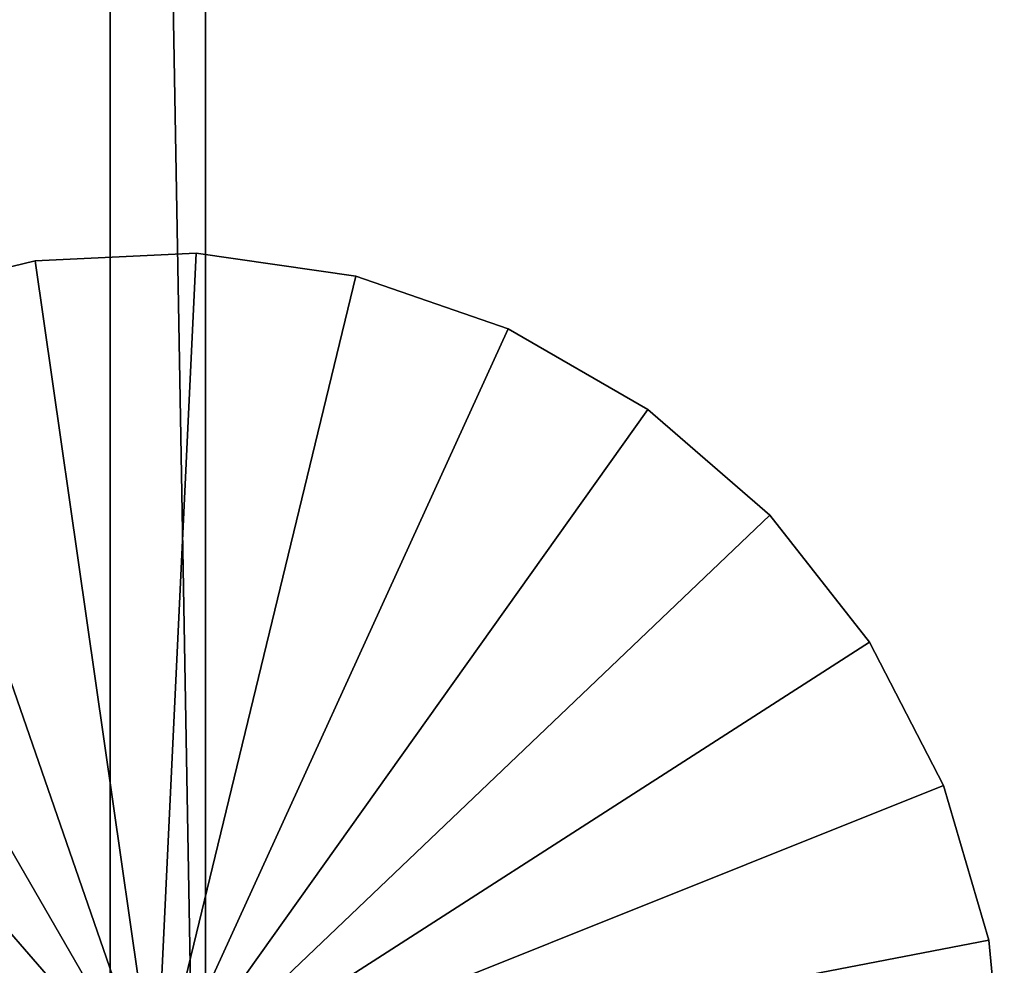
# Model space of a CAD drawing. Header units: inches. Extents: x -10.9 to 10.9, y -29.4 to 29.4.
# Tile 14 of 45: x -1.4 to 8.8, y -19.2 to -9.3. Entities that reach past the tile are written whole.
import ezdxf

# ---------------------------------------------------------------- set-up
doc = ezdxf.new("R2010")
doc.units = ezdxf.units.IN
doc.header["$MEASUREMENT"] = 0
doc.layers.get('0').update_dxf_attribs({"true_color": 0x5890e1})

msp = doc.modelspace()

# ---------------------------------------------------------------- meshes
at = {"color": 153, "true_color": 0x5890e1}
mesh = msp.add_polyface(dxfattribs=at)
corners = [(-0.493, 28.143, -3.615), (-0.493, -28.229, -3.615), (0.502, 28.143, -3.615), (0.502, -28.229, -3.615), (-0.493, 28.143, -0.645), (-0.493, -28.229, -0.645), (0.502, 28.143, -0.645), (0.502, -28.229, -0.645)]
mesh.append_faces([[corners[k] for k in face] for face in [(0, 2, 3), (3, 1, 0), (4, 5, 7), (7, 6, 4), (0, 1, 5), (5, 4, 0), (1, 3, 7), (7, 5, 1), (3, 2, 6), (6, 7, 3), (2, 0, 4), (4, 6, 2)]], dxfattribs={"vtx2": -1, "color": 153})
mesh = msp.add_polyface(dxfattribs=at)
corners = [(-0.019, -20.579), (8.839, -20.579), (8.679, -18.902), (8.205, -17.286), (7.433, -15.79), (6.392, -14.466), (5.119, -13.363), (3.661, -12.521), (2.07, -11.97), (0.403, -11.731), (-1.279, -11.811), (-2.916, -12.208), (-4.448, -12.907), (-5.82, -13.884), (-6.982, -15.103), (-7.892, -16.52), (-8.518, -18.083), (-8.837, -19.737), (-8.837, -21.421), (-8.518, -23.074), (-7.892, -24.638), (-6.982, -26.055), (-5.82, -27.273), (-4.448, -28.25), (-2.916, -28.95), (-1.279, -29.347), (0.403, -29.427), (2.07, -29.187), (3.661, -28.637), (5.119, -27.795), (6.392, -26.692), (7.433, -25.368), (8.205, -23.871), (8.679, -22.255), (8.839, -20.579, 0.984), (8.679, -18.902, 0.984), (8.205, -17.286, 0.984), (7.433, -15.79, 0.984), (6.392, -14.466, 0.984), (5.119, -13.363, 0.984), (3.661, -12.521, 0.984), (2.07, -11.97, 0.984), (0.403, -11.731, 0.984), (-1.279, -11.811, 0.984), (-2.916, -12.208, 0.984), (-4.448, -12.907, 0.984), (-5.82, -13.884, 0.984), (-6.982, -15.103, 0.984), (-7.892, -16.52, 0.984), (-8.518, -18.083, 0.984), (-8.837, -19.737, 0.984), (-8.837, -21.421, 0.984), (-8.518, -23.074, 0.984), (-7.892, -24.638, 0.984), (-6.982, -26.055, 0.984), (-5.82, -27.273, 0.984), (-4.448, -28.25, 0.984), (-2.916, -28.95, 0.984), (-1.279, -29.347, 0.984), (0.403, -29.427, 0.984), (2.07, -29.187, 0.984), (3.661, -28.637, 0.984), (5.119, -27.795, 0.984), (6.392, -26.692, 0.984), (7.433, -25.368, 0.984), (8.205, -23.871, 0.984), (8.679, -22.255, 0.984), (-0.019, -20.579, 0.984)]
mesh.append_faces([[corners[k] for k in face] for face in [(1, 35, 34), (2, 36, 35), (3, 37, 36), (4, 38, 37), (5, 39, 38), (6, 40, 39), (7, 41, 40), (8, 42, 41), (9, 43, 42), (10, 44, 43), (11, 45, 44), (12, 46, 45), (13, 47, 46), (14, 48, 47), (15, 49, 48), (16, 50, 49), (17, 51, 50), (18, 52, 51), (19, 53, 52), (20, 54, 53), (21, 55, 54), (22, 56, 55), (23, 57, 56), (24, 58, 57), (25, 59, 58), (26, 60, 59), (27, 61, 60), (28, 62, 61), (29, 63, 62), (30, 64, 63), (31, 65, 64), (32, 66, 65), (33, 34, 66)]], dxfattribs={"vtx0": -1, "color": 153})
mesh.append_faces([[corners[k] for k in face] for face in [(0, 2, 1), (0, 3, 2), (0, 4, 3), (0, 5, 4), (0, 6, 5), (0, 7, 6), (0, 8, 7), (0, 9, 8), (0, 10, 9), (0, 11, 10), (0, 12, 11), (0, 13, 12), (0, 14, 13), (0, 15, 14), (0, 16, 15), (0, 17, 16), (0, 18, 17), (0, 19, 18), (0, 20, 19), (0, 21, 20), (0, 22, 21), (0, 23, 22), (0, 24, 23), (0, 25, 24), (0, 26, 25), (0, 27, 26), (0, 28, 27), (0, 29, 28), (0, 30, 29), (0, 31, 30), (0, 32, 31), (0, 33, 32), (0, 1, 33), (67, 34, 35), (67, 35, 36), (67, 36, 37), (67, 37, 38), (67, 38, 39), (67, 39, 40), (67, 40, 41), (67, 41, 42), (67, 42, 43), (67, 43, 44), (67, 44, 45), (67, 45, 46), (67, 46, 47), (67, 47, 48), (67, 48, 49), (67, 49, 50), (67, 50, 51), (67, 51, 52), (67, 52, 53), (67, 53, 54), (67, 54, 55), (67, 55, 56), (67, 56, 57), (67, 57, 58), (67, 58, 59), (67, 59, 60), (67, 60, 61), (67, 61, 62), (67, 62, 63), (67, 63, 64), (67, 64, 65), (67, 65, 66), (67, 66, 34)]], dxfattribs={"vtx0": -1, "vtx2": -1, "color": 153})
mesh.append_faces([[corners[k] for k in face] for face in [(1, 2, 35), (2, 3, 36), (3, 4, 37), (4, 5, 38), (5, 6, 39), (6, 7, 40), (7, 8, 41), (8, 9, 42), (9, 10, 43), (10, 11, 44), (11, 12, 45), (12, 13, 46), (13, 14, 47), (14, 15, 48), (15, 16, 49), (16, 17, 50), (17, 18, 51), (18, 19, 52), (19, 20, 53), (20, 21, 54), (21, 22, 55), (22, 23, 56), (23, 24, 57), (24, 25, 58), (25, 26, 59), (26, 27, 60), (27, 28, 61), (28, 29, 62), (29, 30, 63), (30, 31, 64), (31, 32, 65), (32, 33, 66), (33, 1, 34)]], dxfattribs={"vtx2": -1, "color": 153})

doc.saveas('drawing.dxf')
